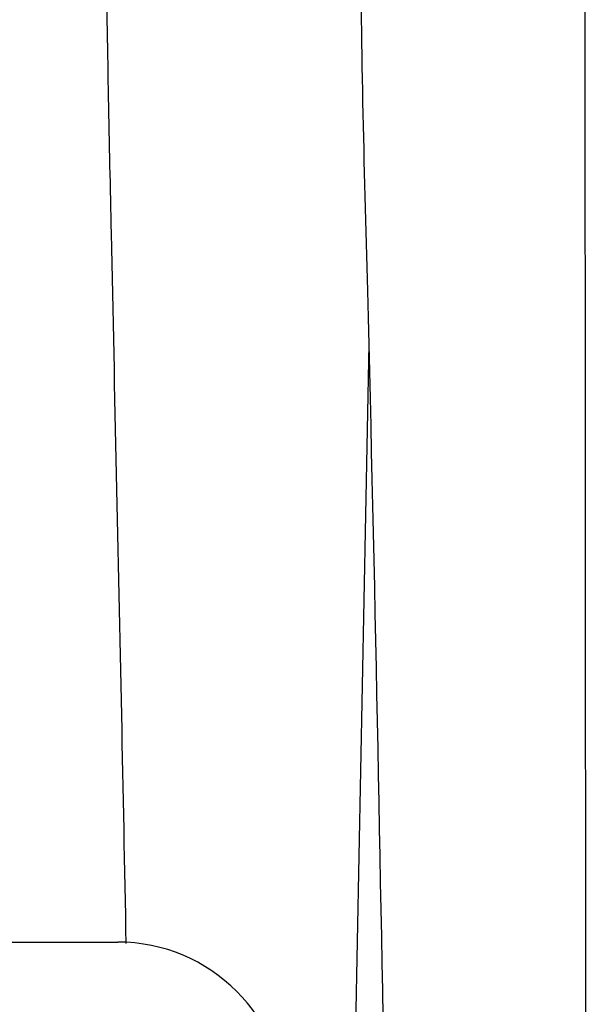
# Paper-space layout 'Sheet2' of a CAD drawing. Header units: millimetres. Extents: x 0 to 1118, y 0 to 864.
# Tile 14 of 199: x 119 to 126, y 437 to 450. Entities that reach past the tile are written whole.
import ezdxf

# ---------------------------------------------------------------- set-up
doc = ezdxf.new("R2010")
doc.units = ezdxf.units.MM

psp = doc.layouts.new('Sheet2')

# ---------------------------------------------------------------- linework, layer by layer
at = {"color": 7, "linetype": 'Continuous', "lineweight": 30}
for p, q in [((126.0514, 456.1095), (126.087, 402.305)), ((117.2747, 438.172), (120.1701, 438.172))]:
    psp.add_line(p, q, dxfattribs=at)
at = {"color": 8, "linetype": 'Continuous', "lineweight": 30}
psp.add_line((123.3334, 445.7113), (122.7171, 413.8114), dxfattribs=at)
at = {"color": 7, "linetype": 'Continuous', "lineweight": 30}
psp.add_arc((120.1701, 436.0553), 2.1167, 0, 90, dxfattribs=at)
for points, knots in [([(120.0126, 452.1909), (120.0121, 452.1236), (120.01, 451.8113), (120.0145, 451.2555), (120.033, 449.6285), (120.1038, 446.221), (120.1958, 442.0976), (120.2543, 439.1122), (120.2731, 438.1527)], [0, 0, 0, 0, 0.0143643, 0.0667366, 0.1187488, 0.362017, 0.7949511, 1, 1, 1, 1]), ([(124.0229, 410.8674), (123.8607, 419.0883), (123.627, 430.9276), (123.3855, 444.3518), (123.2229, 449.8172), (123.2357, 451.6649), (123.2375, 451.9268)], [0, 0, 0, 0, 0.60065389, 0.86502349, 0.98087049, 1, 1, 1, 1])]:
    psp.add_open_spline(points, degree=3, knots=knots, dxfattribs=at)

doc.saveas('drawing.dxf')
